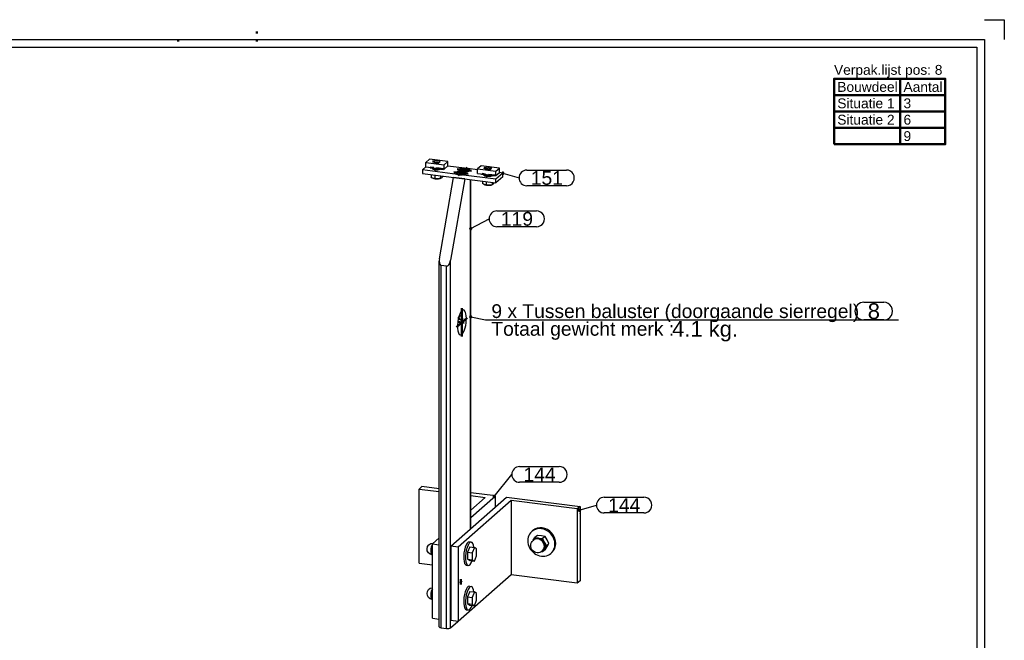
# Model space of a CAD drawing. Header units: millimetres. Extents: x -11 to 409, y -361 to -64.
# Tile 5 of 5: x 159 to 409, y -221 to -64. Entities that reach past the tile are written whole.
import ezdxf
from ezdxf.enums import TextEntityAlignment as Align

# ---------------------------------------------------------------- set-up
doc = ezdxf.new("R2010")
doc.units = ezdxf.units.MM
doc.linetypes.add('DOT', pattern=[2, 0.5, -1.5])
doc.linetypes.add('STRICHPUNKT2', pattern=[18.5, 10, -4, 0.5, -4])
doc.layers.get('0').update_dxf_attribs({"linetype": 'CONTINUOUS'})
for name, color, linetype in [('DIM49', 4, 'CONTINUOUS'), ('LE_GREEN', 3, 'CONTINUOUS'), ('LE_RED', 1, 'CONTINUOUS'), ('TXT_ALL', 7, 'CONTINUOUS'), ('TXT_DIM49', 2, 'CONTINUOUS'), ('TXT_YELLOW', 2, 'CONTINUOUS')]:
    doc.layers.add(name, color=color, linetype=linetype)
doc.layers.add('LE_ALL', color=7, linetype='CONTINUOUS', lineweight=50)
doc.styles.add('ARIAL', font='arial.ttf')

# ---------------------------------------------------------------- blocks, each defined once
blk = doc.blocks.new('VERPAK-P8_00006', base_point=(365.77519476, -95.25810466))
at = {"layer": 'LE_ALL', "color": 8}
for p, q in [((382.60333662, -78.591438), (382.60333662, -95.25810466)), ((365.77519476, -82.75810466), (394.05796175, -82.75810466)), ((365.77519476, -86.92477133), (394.05796175, -86.92477133)), ((365.77519476, -91.091438), (394.05796175, -91.091438))]:
    blk.add_line(p, q, dxfattribs=at)
blk.add_lwpolyline([(365.77519476, -95.25810466), (394.05796175, -95.25810466), (394.05796175, -78.591438), (365.77519476, -78.591438)], close=True, dxfattribs=at)
at = {"layer": 'TXT_YELLOW', "style": 'ARIAL'}
blk.add_text('Verpak.lijst pos: 8', height=2.5, dxfattribs=at).set_placement((365.77519476, -77.591438))
for s, p in [('Bouwdeel', (366.6085281, -80.67477133)), ('Aantal', (383.43666995, -80.67477133)), ('Situatie 1', (366.6085281, -84.841438)), ('3', (383.43666995, -84.841438)), ('Situatie 2', (366.6085281, -89.00810466)), ('6', (383.43666995, -89.00810466)), ('9', (383.43666995, -93.17477133))]:
    blk.add_text(s, height=2.5, dxfattribs=at).set_placement(p, align=Align.MIDDLE_LEFT)
blk = doc.blocks.new('DINA3_00002', base_point=(402.05796175, -353.591438))
for p, q in [((404.05796175, -68.591438), (404.05796175, -355.591438)), ((-3.94203825, -70.591438), (402.05796175, -70.591438)), ((402.05796175, -70.591438), (402.05796175, -353.591438))]:
    blk.add_line(p, q)
for points in [[(404.05796175, -63.591438), (409.05796175, -63.591438), (409.05796175, -68.591438)], [(-5.94203825, -355.591438), (-5.94203825, -68.591438), (404.05796175, -68.591438)]]:
    blk.add_lwpolyline(points)
at = {"layer": 'LE_ALL', "linetype": 'DOT'}
for p, q in [((219.05796175, -66.591438), (219.05796175, -70.591438)), ((199.05796175, -68.591438), (199.05796175, -70.591438))]:
    blk.add_line(p, q, dxfattribs=at)
blk.add_blockref('VERPAK-P8_00006', (365.77519476, -95.25810466))
blk = doc.blocks.new('_ZBL0009_00001')
blk.add_blockref('DINA3_00002', (402.05796175, -353.591438))
blk = doc.blocks.new('SHAPE_00390', base_point=(273.41680298, -116.68445013))
at = {"layer": 'DIM49', "color": 3}
for p, q in [((280.10201406, -112.19444264), (290.16532312, -112.19444264)), ((273.41680298, -116.68445013), (278.10201406, -114.19444264)), ((273.67551615, -116.64759295), (273.15828716, -116.64759295)), ((273.62063466, -116.84759295), (273.21251057, -116.84759295)), ((273.52657382, -116.44759295), (273.30487184, -116.44759295)), ((290.16532312, -116.19444264), (280.10201406, -116.19444264))]:
    blk.add_line(p, q, dxfattribs=at)
blk.add_lwpolyline([(273.22419913, -116.86398642), (273.27722936, -116.90771842), (273.3397713, -116.93623505), (273.40756282, -116.94759295), (273.47598405, -116.94101811), (273.54037218, -116.91695858), (273.59633928, -116.87705398), (273.64007128, -116.82402375), (273.66858791, -116.76148181), (273.67994581, -116.69369028), (273.67337096, -116.62526906), (273.64931144, -116.56088093), (273.60940684, -116.50491383), (273.55637661, -116.46118183), (273.49383467, -116.4326652), (273.42604314, -116.4213073), (273.35762192, -116.42788214), (273.29323378, -116.45194167), (273.23726669, -116.49184627), (273.19353469, -116.5448765), (273.16501806, -116.60741844), (273.15366016, -116.67520997), (273.160235, -116.74363119), (273.18429453, -116.80801933)], close=True, dxfattribs=at)
for centre, start_param, end_param in [((280.10201406, -114.19444264), 1.57079633, 4.71238898), ((290.16532312, -114.19444264), 4.71238898, 7.853981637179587)]:
    blk.add_ellipse(centre, major_axis=(2, 0), ratio=1, start_param=start_param, end_param=end_param, dxfattribs=at)
at = {"layer": 'TXT_ALL', "style": 'ARIAL'}
blk.add_text('119', height=3.5, dxfattribs=at).set_placement((281.10201406, -114.19444264), align=Align.MIDDLE_LEFT)
blk = doc.blocks.new('BALUSTER PROFIEL 80X15 R4_00033', base_point=(271.30371058, -139.80682757))
for p, q in [((265.48322315, -124.38388006), (269.08946774, -103.71864906)), ((271.89571078, -104.07220245), (268.28946619, -124.73743345)), ((271.89571078, -104.07220245), (269.08946774, -103.71864906)), ((273.38063502, -192.98944562), (273.38063502, -104.25928532)), ((273.43230354, -192.94387827), (273.43230354, -104.26579494)), ((265.43155463, -217.86768203), (265.43155463, -124.96300945)), ((268.28946619, -218.12695452), (268.28946619, -124.73743345)), ((267.258292, -126.26395498), (265.94871192, -126.0989634)), ((265.94871192, -218.11712586), (265.94871192, -126.0989634)), ((267.258292, -218.28211744), (267.258292, -126.26395498)), ((268.28946619, -218.12695452), (270.13746404, -216.49717361)), ((265.94871192, -218.11712586), (267.258292, -218.28211744))]:
    blk.add_line(p, q)
for centre, major_axis, ratio, start_param, end_param in [((266.23155463, -124.47816097), (-0.3033095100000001, -1.61759773), 0.45763694, 4.73988523, 5.10125235), ((266.23155463, -124.47816097), (-0.3033095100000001, -1.61759773), 0.45763694, 5.10125235, 6.310681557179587), ((267.54113472, -124.64315255), (-0.3033095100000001, -1.61759773), 0.45763694, 0.02749625, 1.59829258), ((271.18862038, -140.52249748), (-0.4, -3.174901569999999), 0.33333333, 3.14159265, 6.28318531), ((271.18862038, -140.52249748), (-0.4, -3.174901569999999), 0.33333333, 0, 3.14159265), ((266.23155463, -217.86768203), (0.8, 0), 0.33333333, 3.14159265, 4.35102186), ((267.54113472, -218.03267361), (0.8, 0), 0.33333333, 4.35102186, 5.92181818)]:
    blk.add_ellipse(centre, major_axis=major_axis, ratio=ratio, start_param=start_param, end_param=end_param)
at = {"layer": 'LE_RED'}
for points in [[(270.89680127, -139.93137327), (270.71567546, -139.8753601), (270.55361679, -139.75569768), (270.42818246, -139.5791949), (270.3619415, -139.36718281), (270.3556211, -139.27727847), (270.361367, -139.19397347)], [(270.39758449, -139.06315327), (270.49669965, -138.91916385), (270.50998878, -138.9068244)], [(270.50998878, -138.9068244), (270.66077581, -138.82062697), (270.84793057, -138.79580763), (271.04418761, -138.83647934)], [(271.30371058, -139.80682757), (271.14036931, -139.90408725), (270.95023453, -139.93538939), (270.89680127, -139.93137327)], [(271.45752376, -139.56465022), (271.37480192, -139.72989954), (271.30371058, -139.80682757)]]:
    blk.add_lwpolyline(points, dxfattribs=at)
blk.add_blockref('SHAPE_00390', (273.41680298, -116.68445013))
blk = doc.blocks.new('_00035', base_point=(271.74986898, -140.59320816))
at = {"layer": 'LE_ALL', "color": 1, "linetype": 'STRICHPUNKT2'}
for p, q in [((271.18862038, -140.52249748), (271.18862038, -136.93982313)), ((270.84615902, -139.41035012), (270.81080369, -139.44153058)), ((271.18862038, -140.52249748), (272.53212326, -139.33763931)), ((271.18862038, -140.52249748), (269.84511749, -141.70735566)), ((271.74986898, -140.59320816), (270.13031985, -140.38916415)), ((271.18862038, -140.52249748), (271.18862038, -144.10517184))]:
    blk.add_line(p, q, dxfattribs=at)
blk = doc.blocks.new('_00034')
blk.add_blockref('_00035', (271.74986898, -140.59320816))
blk = doc.blocks.new('DIN 13-M6_00037', base_point=(270.50998878, -138.9068244))
at = {"layer": 'LE_RED'}
for points in [[(270.89680127, -139.93137327), (270.71567546, -139.8753601), (270.55361679, -139.75569768), (270.42818246, -139.5791949), (270.3619415, -139.36718281), (270.3556211, -139.27727847), (270.361367, -139.19397347)], [(270.39758449, -139.06315327), (270.49669965, -138.91916385), (270.50998878, -138.9068244)], [(270.50998878, -138.9068244), (270.66077581, -138.82062697), (270.84793057, -138.79580763), (271.04418761, -138.83647934)], [(271.30371058, -139.80682757), (271.14036931, -139.90408725), (270.95023453, -139.93538939), (270.89680127, -139.93137327)], [(271.45752376, -139.56465022), (271.37480192, -139.72989954), (271.30371058, -139.80682757)]]:
    blk.add_lwpolyline(points, dxfattribs=at)
blk = doc.blocks.new('DIN 13-M6_00036')
blk.add_blockref('DIN 13-M6_00037', (270.50998878, -138.9068244))
blk = doc.blocks.new('BALUSTER PROFIEL 80X15 R4_00032')
for name, p in [('BALUSTER PROFIEL 80X15 R4_00033', (271.30371058, -139.80682757)), ('_00034', (0, 0)), ('DIN 13-M6_00036', (0, 0))]:
    blk.add_blockref(name, p)
blk = doc.blocks.new('SHAPE_00386', base_point=(279.4129238, -184.73055939))
at = {"layer": 'DIM49', "color": 3}
for p, q in [((285.85210585, -177.15463421), (295.91541492, -177.15463421)), ((279.4129238, -184.73055939), (283.85210585, -179.15463421)), ((295.91541492, -181.15463421), (285.85210585, -181.15463421)), ((279.67238882, -184.69218455), (279.15251591, -184.69218455)), ((279.62034628, -184.89218455), (279.20611411, -184.89218455)), ((279.52308539, -184.49218455), (279.30451791, -184.49218455))]:
    blk.add_line(p, q, dxfattribs=at)
blk.add_lwpolyline([(279.30782802, -184.97198103), (279.37389359, -184.99095557), (279.442619, -184.99218455), (279.50932074, -184.97558421), (279.56945318, -184.94228583), (279.6189184, -184.89455864), (279.65434544, -184.83565518), (279.67331998, -184.76958961), (279.67454896, -184.7008642), (279.65794862, -184.63416246), (279.62465024, -184.57403002), (279.57692305, -184.5245648), (279.51801959, -184.48913776), (279.45195402, -184.47016322), (279.38322861, -184.46893424), (279.31652687, -184.48553458), (279.25639443, -184.51883296), (279.20692921, -184.56656015), (279.17150217, -184.62546361), (279.15252763, -184.69152918), (279.15129865, -184.76025459), (279.16789899, -184.82695633), (279.20119737, -184.88708877), (279.24892456, -184.93655399)], close=True, dxfattribs=at)
for centre, start_param, end_param in [((285.85210585, -179.15463421), 1.57079633, 4.71238898), ((295.91541492, -179.15463421), 4.71238898, 7.853981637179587)]:
    blk.add_ellipse(centre, major_axis=(2, 0), ratio=1, start_param=start_param, end_param=end_param, dxfattribs=at)
at = {"layer": 'TXT_ALL', "style": 'ARIAL'}
blk.add_text('144', height=3.5, dxfattribs=at).set_placement((286.85210585, -179.15463421), align=Align.MIDDLE_LEFT)
blk = doc.blocks.new('Hoeklijn 200x100x10_00039', base_point=(273.43230354, -190.11545314))
for p, q in [((260.9877824, -182.23430835), (260.28067562, -182.85791791)), ((265.43155463, -182.79417102), (260.9877824, -182.23430835)), ((260.28067562, -182.85791791), (265.43155463, -183.50686767)), ((260.28067562, -201.71409874), (260.28067562, -182.85791791)), ((279.69606934, -184.59133095), (273.43230354, -183.80217064)), ((273.43230354, -184.51486728), (277.11813386, -184.97923825)), ((273.43230354, -190.11545314), (279.69606934, -184.59133095)), ((277.11813386, -184.97923825), (273.43230354, -188.22983506)), ((279.69606934, -187.41975608), (279.69606934, -184.59133095)), ((265.43155463, -195.28583236), (263.68310502, -196.82781998)), ((263.68310502, -196.82781998), (265.43155463, -197.04810392)), ((263.68310502, -215.68400081), (263.68310502, -196.82781998)), ((260.28067562, -201.71409874), (263.68310502, -202.14276455)), ((263.68310502, -215.68400081), (265.43155463, -215.90428476))]:
    blk.add_line(p, q)
blk.add_blockref('SHAPE_00386', (279.4129238, -184.73055939))
blk = doc.blocks.new('Hoeklijn 200x100x10_00038')
blk.add_blockref('Hoeklijn 200x100x10_00039', (273.43230354, -190.11545314))
blk = doc.blocks.new('SHAPE_00392', base_point=(300.9984653, -188.22286393))
at = {"layer": 'DIM49', "color": 3}
for p, q in [((307.37542866, -184.9498572), (317.43873772, -184.9498572)), ((300.9984653, -188.22286393), (305.37542866, -186.9498572)), ((301.25693298, -188.18610958), (300.73988214, -188.18610958)), ((300.79475174, -188.38610958), (301.20246854, -188.38610958)), ((301.10989132, -187.98610958), (300.88834241, -187.98610958)), ((317.43873772, -188.9498572), (307.37542866, -188.9498572))]:
    blk.add_line(p, q, dxfattribs=at)
blk.add_lwpolyline([(300.77328331, -188.35932857), (300.81627585, -188.41296004), (300.8716843, -188.45363678), (300.93573266, -188.47858672), (301.00405615, -188.48610958), (301.07199863, -188.47569268), (301.13492994, -188.44804593), (301.18856141, -188.40505339), (301.22923814, -188.34964494), (301.25418809, -188.28559658), (301.26171095, -188.21727309), (301.25129405, -188.1493306), (301.22364729, -188.08639929), (301.18065476, -188.03276783), (301.12524631, -187.99209109), (301.06119794, -187.96714115), (300.99287445, -187.95961829), (300.92493197, -187.97003518), (300.86200066, -187.99768194), (300.80836919, -188.04067448), (300.76769246, -188.09608293), (300.74274252, -188.16013129), (300.73521966, -188.22845478), (300.74563655, -188.29639727)], close=True, dxfattribs=at)
for centre, start_param, end_param in [((307.37542866, -186.9498572), 1.57079633, 4.71238898), ((317.43873772, -186.9498572), 4.71238898, 7.853981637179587)]:
    blk.add_ellipse(centre, major_axis=(2, 0), ratio=1, start_param=start_param, end_param=end_param, dxfattribs=at)
at = {"layer": 'TXT_ALL', "style": 'ARIAL'}
blk.add_text('144', height=3.5, dxfattribs=at).set_placement((308.37542866, -186.9498572), align=Align.MIDDLE_LEFT)
blk = doc.blocks.new('Hoeklijn 200x100x10_00041', base_point=(270.87561031, -206.95333681))
for p, q in [((268.36017478, -197.41707538), (282.5023104, -184.94488409)), ((282.5023104, -184.94488409), (301.21059734, -187.30190669)), ((283.66603231, -185.80419591), (270.23100347, -197.65277764)), ((283.66603231, -185.80419591), (283.66603231, -204.66037675)), ((300.50349056, -187.92551626), (283.66603231, -185.80419591)), ((301.21059734, -187.30190669), (300.50349056, -187.92551626)), ((300.50349056, -187.92551626), (300.50349056, -206.78169709)), ((270.23100347, -197.65277764), (270.23100347, -216.50895847)), ((283.66603231, -204.66037675), (270.23100347, -216.50895847)), ((300.50349056, -206.78169709), (283.66603231, -204.66037675)), ((270.23100347, -216.50895847), (268.36017478, -216.27325621))]:
    blk.add_line(p, q)
for points in [[(301.21059734, -187.30190669), (301.21059734, -206.15808752), (300.50349056, -206.78169709)], [(270.23100347, -197.65277764), (268.36017478, -197.41707538), (268.36017478, -216.27325621)]]:
    blk.add_lwpolyline(points)
for start_param, end_param in [(3.14159265, 6.28318531), (6.28318531, 9.424777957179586)]:
    blk.add_ellipse((270.93811031, -206.45725844), major_axis=(-0.0625, -0.49607837), ratio=0.33333333, start_param=start_param, end_param=end_param)
blk.add_blockref('SHAPE_00392', (300.9984653, -188.22286393))
blk = doc.blocks.new('_00043', base_point=(270.77275085, -206.43642511))
at = {"layer": 'LE_ALL', "color": 1, "linetype": 'STRICHPUNKT2'}
for p, q in [((270.93811031, -206.45725844), (270.67294527, -206.69111203)), ((270.77275085, -206.43642511), (271.1719639, -206.48672122)), ((270.93811031, -206.45725844), (270.93811031, -205.75015166)), ((270.93811031, -206.45725844), (271.20327535, -206.22340485)), ((270.93811031, -206.45725844), (270.93811031, -207.16436522))]:
    blk.add_line(p, q, dxfattribs=at)
blk = doc.blocks.new('_00042')
blk.add_blockref('_00043', (270.77275085, -206.43642511))
blk = doc.blocks.new('Hoeklijn 200x100x10_00040')
for name, p in [('Hoeklijn 200x100x10_00041', (270.87561031, -206.95333681)), ('_00042', (0, 0))]:
    blk.add_blockref(name, p)
blk = doc.blocks.new('SHAPE_00388', base_point=(281.60849144, -102.59390203))
at = {"layer": 'DIM49', "color": 3}
for p, q in [((281.86710558, -102.55712446), (281.35001454, -102.55712446)), ((281.71851416, -102.35712446), (281.49693081, -102.35712446)), ((281.60849144, -102.59390203), (285.70000488, -103.80081199)), ((287.70000488, -101.80081199), (297.76331394, -101.80081199)), ((281.40441775, -102.75712446), (281.81222641, -102.75712446)), ((297.76331394, -105.80081199), (287.70000488, -105.80081199))]:
    blk.add_line(p, q, dxfattribs=at)
blk.add_lwpolyline([(281.34526901, -102.58730837), (281.35253153, -102.65566002), (281.3772373, -102.71980297), (281.41770265, -102.77536598), (281.47116995, -102.81856251), (281.53399548, -102.84644881), (281.60189779, -102.85712446), (281.67024944, -102.84986194), (281.73439239, -102.82515617), (281.78995539, -102.78469082), (281.83315193, -102.73122352), (281.86103823, -102.66839799), (281.87171388, -102.60049568), (281.86445136, -102.53214403), (281.83974559, -102.46800108), (281.79928023, -102.41243808), (281.74581293, -102.36924154), (281.6829874, -102.34135524), (281.6150851, -102.33067959), (281.54673345, -102.33794211), (281.4825905, -102.36264788), (281.42702749, -102.40311324), (281.38383095, -102.45658053), (281.35594466, -102.51940606)], close=True, dxfattribs=at)
for centre, start_param, end_param in [((287.70000488, -103.80081199), 1.57079633, 4.71238898), ((297.76331394, -103.80081199), 4.71238898, 7.853981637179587)]:
    blk.add_ellipse(centre, major_axis=(2, 0), ratio=1, start_param=start_param, end_param=end_param, dxfattribs=at)
at = {"layer": 'TXT_ALL', "style": 'ARIAL'}
blk.add_text('151', height=3.5, dxfattribs=at).set_placement((288.70000488, -103.80081199), align=Align.MIDDLE_LEFT)
blk = doc.blocks.new('153.1.100 100 x 5 50 x 47 PM6_00045', base_point=(263.62857231, -101.34814684))
for p, q in [((262.03041703, -100.98746072), (261.13844579, -101.77410541)), ((271.85595851, -101.34264348), (267.58328448, -100.80433715)), ((270.7581787, -102.09520703), (270.84987886, -102.14872751)), ((272.02029998, -101.40569157), (271.85595851, -101.34264348)), ((271.87215777, -102.2904321), (271.99476676, -102.25100249)), ((272.66475391, -101.44454212), (272.47366113, -101.46775042)), ((275.12621789, -101.75465743), (272.66475391, -101.44454212)), ((281.61449968, -102.5721041), (279.84673272, -104.13112801)), ((281.61449968, -102.5721041), (280.67908533, -102.45425297)), ((281.61449968, -103.51491314), (281.61449968, -102.5721041)), ((279.84673272, -104.13112801), (270.89698696, -103.00356603)), ((281.61449968, -103.51491314), (279.84673272, -105.07393706)), ((279.84673272, -105.07393706), (279.84673272, -104.13112801))]:
    blk.add_line(p, q)
for points in [[(270.08819156, -102.90166739), (261.13844579, -101.77410541), (261.13844579, -102.71691445), (279.84673272, -105.07393706)], [(270.08819156, -102.90166739), (270.29305856, -102.97708526), (270.49258926, -103.01861334), (270.69211996, -103.02736227), (270.89698696, -103.00356603)]]:
    blk.add_lwpolyline(points)
for centre, major_axis, ratio, start_param, end_param in [((264.82857231, -101.34814684), (1.2, 0), 0.33333333, 2.76116133, 3.14159265), ((264.82857231, -101.34814684), (1.2, 0), 0.33333333, 3.14159265, 5.94088238), ((270.95220866, -102.54727049), (1.37, 0), 0.33333333, 1.71290183, 3.50295978), ((271.8007368, -101.79893902), (1.37, 0), 0.33333333, 1.53047759, 3.50295978), ((271.8007368, -101.79893902), (1.37, 0), 0.33333333, 3.50295978, 3.84754922), ((271.8007368, -101.79893902), (1.37, 0), 0.33333334, 4.85449449, 5.92181819), ((270.95220866, -102.54727049), (1.37, 0), 0.33333333, 5.92181818, 6.989141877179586), ((271.8007368, -101.79893902), (1.37, 0), 0.33333333, 5.92181818, 7.171566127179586), ((270.95220866, -102.54727049), (1.37, 0), 0.33333333, 3.50295978, 4.02997347), ((270.95220866, -102.54727049), (1.37, 0), 0.33333333, 4.67207024, 5.92181818), ((277.92437316, -102.99806267), (1.2, 0), 0.33333333, 2.76116133, 3.14159265), ((277.92437316, -102.99806267), (1.2, 0), 0.33333333, 3.14159265, 5.94088238)]:
    blk.add_ellipse(centre, major_axis=major_axis, ratio=ratio, start_param=start_param, end_param=end_param)
blk.add_blockref('SHAPE_00388', (281.60849144, -102.59390203))
blk = doc.blocks.new('_00047', base_point=(277.12437315, -102.89727214))
at = {"layer": 'LE_ALL', "color": 1, "linetype": 'STRICHPUNKT2'}
for p, q in [((264.0285723, -101.24735632), (263.14482648, -101.13601481)), ((264.82857231, -101.34814684), (264.1921762, -101.90939545)), ((264.82857231, -101.34814684), (266.51231813, -101.56027888)), ((270.95220866, -102.54727049), (269.1094424, -102.31510377)), ((271.8007368, -101.79893902), (269.95797054, -101.56677229)), ((270.95220866, -102.54727049), (270.25570849, -103.16152592)), ((270.95220866, -102.54727049), (271.64870884, -101.93301507)), ((270.95220866, -101.98158507), (270.95220866, -102.68980982)), ((270.95220866, -102.54727049), (272.79497493, -102.77943722)), ((271.8007368, -101.79893902), (271.10423662, -102.41319444)), ((271.8007368, -101.79893902), (272.49723698, -101.1846836)), ((271.8007368, -101.23325359), (271.8007368, -101.94147835)), ((271.8007368, -101.79893902), (273.64350307, -102.03110574)), ((277.12437315, -102.89727214), (276.24062734, -102.78593063)), ((277.92437316, -102.99806267), (277.28797706, -103.55931128)), ((277.92437316, -102.99806267), (279.60811898, -103.2101947))]:
    blk.add_line(p, q, dxfattribs=at)
blk = doc.blocks.new('_00046')
blk.add_blockref('_00047', (277.12437315, -102.89727214))
blk = doc.blocks.new('153.1.100 100 x 5 50 x 47 PM6_00044')
for name, p in [('153.1.100 100 x 5 50 x 47 PM6_00045', (263.62857231, -101.34814684)), ('_00046', (0, 0))]:
    blk.add_blockref(name, p)
blk = doc.blocks.new('Carrosseriering (ISO 7093)-M10_00051', base_point=(273.54858444, -196.32383562))
for p, q in [((273.08087726, -196.26491005), (273.54858444, -196.32383562)), ((272.33087726, -202.2178505), (272.79858444, -202.27677607))]:
    blk.add_line(p, q)
at = {"layer": 'LE_GREEN'}
for centre, start_param, end_param in [((272.70587726, -199.24138028), 3.14159265, 6.28318531), ((273.17358444, -199.30030584), 3.14159265, 6.28318531), ((273.17358444, -199.30030584), 2.18470381, 3.14159265), ((273.17358444, -199.30030584), 6.28318531, 7.240074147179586)]:
    blk.add_ellipse(centre, major_axis=(-0.3749999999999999, -2.97647022), ratio=0.33333333, start_param=start_param, end_param=end_param, dxfattribs=at)
blk = doc.blocks.new('Carrosseriering (ISO 7093)-M10_00050')
blk.add_blockref('Carrosseriering (ISO 7093)-M10_00051', (273.54858444, -196.32383562))
blk = doc.blocks.new('Hoge dopmoer (DIN 1587)-M10_00053', base_point=(263.63194097, -199.61002965))
blk.add_lwpolyline([(263.68310502, -199.61647572), (263.63194097, -199.61002965, -0.939220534), (263.81944097, -196.62179454, -0.015667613), (263.91337745, -196.62473879)], format="xyb")
blk.add_ellipse((263.81944097, -198.12179454), major_axis=(-0.1875, -1.48823511), ratio=0.33333333, start_param=3.76295665, end_param=6.283185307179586)
blk = doc.blocks.new('Hoge dopmoer (DIN 1587)-M10_00052')
blk.add_blockref('Hoge dopmoer (DIN 1587)-M10_00053', (263.63194097, -199.61002965))
blk = doc.blocks.new('Zeskant tapbout-M10x50 (DIN 933)_00055', base_point=(272.60789901, -198.92826381))
for p, q in [((273.17358444, -197.55844647), (274.3709148, -197.70929592)), ((274.3709148, -197.70929592), (273.80522937, -199.07911326)), ((272.60789901, -198.92826381), (273.80522937, -199.07911326)), ((272.60789901, -200.67012318), (273.17358444, -201.04216522)), ((273.17358444, -201.04216522), (274.3709148, -201.19301466))]:
    blk.add_line(p, q)
for points in [[(273.17358444, -197.55844647), (272.60789901, -198.92826381), (272.60789901, -200.67012318), (273.80522937, -200.82097263)], [(274.3709148, -201.19301466), (274.93660022, -199.82319733), (274.93660022, -198.08133795), (274.3709148, -197.70929592)], [(273.80522937, -199.07911326), (273.80522937, -200.82097263), (274.3709148, -201.19301466)]]:
    blk.add_lwpolyline(points)
blk = doc.blocks.new('Zeskant tapbout-M10x50 (DIN 933)_00054')
blk.add_blockref('Zeskant tapbout-M10x50 (DIN 933)_00055', (272.60789901, -198.92826381))
blk = doc.blocks.new('Montage hoeklijn aan baluster_00049')
for name in ['Hoge dopmoer (DIN 1587)-M10_00052', 'Carrosseriering (ISO 7093)-M10_00050', 'Zeskant tapbout-M10x50 (DIN 933)_00054']:
    blk.add_blockref(name, (0, 0))
blk = doc.blocks.new('Carrosseriering (ISO 7093)-M10_00058', base_point=(273.54858444, -207.63754412))
for p, q in [((273.08087726, -207.57861855), (273.54858444, -207.63754412)), ((272.33087726, -213.531559), (272.79858444, -213.59048457))]:
    blk.add_line(p, q)
at = {"layer": 'LE_GREEN'}
for centre, start_param, end_param in [((272.70587726, -210.55508878), 3.14159265, 6.28318531), ((273.17358444, -210.61401434), 3.14159265, 6.28318531), ((273.17358444, -210.61401434), 2.18470381, 3.14159265), ((273.17358444, -210.61401434), 6.28318531, 7.240074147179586)]:
    blk.add_ellipse(centre, major_axis=(-0.3749999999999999, -2.97647022), ratio=0.33333333, start_param=start_param, end_param=end_param, dxfattribs=at)
blk = doc.blocks.new('Carrosseriering (ISO 7093)-M10_00057')
blk.add_blockref('Carrosseriering (ISO 7093)-M10_00058', (273.54858444, -207.63754412))
blk = doc.blocks.new('Hoge dopmoer (DIN 1587)-M10_00060', base_point=(263.63194097, -210.92373815))
blk.add_lwpolyline([(263.68310502, -210.93018422), (263.63194097, -210.92373815, -0.89728332), (263.68310502, -207.94171172)], format="xyb")
blk.add_ellipse((263.81944097, -209.43550304), major_axis=(-0.1875, -1.48823511), ratio=0.33333333, start_param=3.76295665, end_param=6.283185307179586)
blk = doc.blocks.new('Hoge dopmoer (DIN 1587)-M10_00059')
blk.add_blockref('Hoge dopmoer (DIN 1587)-M10_00060', (263.63194097, -210.92373815))
blk = doc.blocks.new('Zeskant tapbout-M10x50 (DIN 933)_00062', base_point=(272.60789901, -210.24197231))
for p, q in [((273.17358444, -208.87215497), (274.3709148, -209.02300442)), ((274.3709148, -209.02300442), (273.80522937, -210.39282176)), ((272.60789901, -210.24197231), (273.80522937, -210.39282176)), ((272.60789901, -211.98383168), (273.17358444, -212.35587372)), ((273.17358444, -212.35587372), (274.3709148, -212.50672316))]:
    blk.add_line(p, q)
for points in [[(273.17358444, -208.87215497), (272.60789901, -210.24197231), (272.60789901, -211.98383168), (273.80522937, -212.13468113)], [(274.3709148, -212.50672316), (274.93660022, -211.13690582), (274.93660022, -209.39504645), (274.3709148, -209.02300442)], [(273.80522937, -210.39282176), (273.80522937, -212.13468113), (274.3709148, -212.50672316)]]:
    blk.add_lwpolyline(points)
blk = doc.blocks.new('Zeskant tapbout-M10x50 (DIN 933)_00061')
blk.add_blockref('Zeskant tapbout-M10x50 (DIN 933)_00062', (272.60789901, -210.24197231))
blk = doc.blocks.new('Montage hoeklijn aan baluster_00056')
for name in ['Carrosseriering (ISO 7093)-M10_00057', 'Hoge dopmoer (DIN 1587)-M10_00059', 'Zeskant tapbout-M10x50 (DIN 933)_00061']:
    blk.add_blockref(name, (0, 0))
blk = doc.blocks.new('Carrosseriering M12 (ISO 7093 _ DIN 9021)_00065', base_point=(294.06437423, -199.00902094))
for p, q in [((288.93638906, -193.66481209), (289.1697343, -193.45902094)), ((293.83102899, -199.21481209), (294.06437423, -199.00902094))]:
    blk.add_line(p, q)
for centre, start_param, end_param in [((291.38370902, -196.43981209), 0, 3.14159265), ((291.61705426, -196.23402094), 6.28318531, 9.424777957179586), ((291.38370902, -196.43981209), 3.14159265, 6.283185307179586)]:
    blk.add_ellipse(centre, major_axis=(2.44731996, -2.775), ratio=0.8819171, start_param=start_param, end_param=end_param)
blk = doc.blocks.new('Carrosseriering M12 (ISO 7093 _ DIN 9021)_00064')
blk.add_blockref('Carrosseriering M12 (ISO 7093 _ DIN 9021)_00065', (294.06437423, -199.00902094))
blk = doc.blocks.new('Hoge dopmoer (DIN 1587)-M12_00067', base_point=(291.6550583, -198.60050453))
for p, q in [((290.3852181, -194.64354614), (289.73087096, -195.22062608)), ((291.38370902, -194.74275582), (290.3852181, -194.64354614)), ((292.32944031, -194.88849512), (291.38370902, -194.74275582)), ((289.48601415, -195.71342166), (289.27388212, -195.90050453)), ((289.33074168, -195.8503591), (289.73087096, -195.22062608)), ((289.73087096, -195.22062608), (290.67660224, -195.36636538)), ((290.67660224, -195.36636538), (291.67509317, -195.46557506)), ((292.64720427, -197.28510582), (292.1347689, -198.09566152)), ((292.32944031, -198.28260767), (292.84187568, -197.47205196)), ((293.30155142, -196.70802588), (292.64720427, -197.28510582)), ((292.84187568, -197.47205196), (293.30155142, -196.70802588)), ((291.67509317, -198.85968761), (291.32686731, -198.83046378)), ((292.1347689, -198.09566152), (291.67509317, -198.85968761)), ((292.32944031, -198.28260767), (291.67509317, -198.85968761))]:
    blk.add_line(p, q)
blk.add_lwpolyline([(293.30155142, -196.70802588), (292.84187568, -195.77499569), (292.32944031, -194.88849512), (291.67509317, -195.46557506), (292.1347689, -196.39860525), (292.64720427, -197.28510582)])
blk.add_lwpolyline([(291.86719033, -198.41342166), (291.6550583, -198.60050453, -1), (289.27388212, -195.90050453)], format="xyb")
for centre, start_param, end_param in [((290.46447021, -197.25050453), 6.28318531, 9.424777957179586), ((290.67660224, -197.06342166), 2.35619449, 3.14159265), ((290.67660224, -197.06342166), 1.30899694, 2.35619449), ((290.67660224, -197.06342166), 0.26179939, 1.30899694), ((290.67660224, -197.06342166), 6.28318531, 6.544984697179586)]:
    blk.add_ellipse(centre, major_axis=(1.19058809, -1.35), ratio=0.8819171, start_param=start_param, end_param=end_param)
blk = doc.blocks.new('Hoge dopmoer (DIN 1587)-M12_00066')
blk.add_blockref('Hoge dopmoer (DIN 1587)-M12_00067', (291.6550583, -198.60050453))
blk = doc.blocks.new('Draadstang-M12x140_00069', base_point=(301.21059734, -189.07007326))
blk.add_ellipse((300.36396515, -188.51997062), major_axis=(0.67466658, -0.765), ratio=0.8819171, start_param=0.30614828, end_param=1.26464805)
blk = doc.blocks.new('Draadstang-M12x140_00068')
blk.add_blockref('Draadstang-M12x140_00069', (301.21059734, -189.07007326))
blk = doc.blocks.new('Montage baluster_00063')
for name in ['Draadstang-M12x140_00068', 'Carrosseriering M12 (ISO 7093 _ DIN 9021)_00064', 'Hoge dopmoer (DIN 1587)-M12_00066']:
    blk.add_blockref(name, (0, 0))
blk = doc.blocks.new('Stelschroef (DIN 913 - ISO 4026)-M6x20_00072', base_point=(271.11073415, -139.71035012))
blk.add_ellipse((270.84615902, -139.41035012), major_axis=(0.26457513, -0.3), ratio=0.8819171, start_param=0, end_param=6.28318531)
at = {"layer": 'LE_RED'}
for start_param, end_param in [(3.14159265, 6.283185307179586), (2.35619449, 3.14159265), (2.09317229, 2.35619449), (6.28318531, 6.805561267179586)]:
    blk.add_ellipse((270.88151436, -139.37916964), major_axis=(0.33071891, -0.375), ratio=0.8819171, start_param=start_param, end_param=end_param, dxfattribs=at)
blk = doc.blocks.new('GEWINDE_00074', base_point=(270.41380718, -139.32024407))
at = {"layer": 'LE_RED'}
for p, q in [((270.57920811, -138.97911201), (270.55079544, -139.00416964)), ((271.24064256, -139.729115), (271.21223327, -139.75416964))]:
    blk.add_line(p, q, dxfattribs=at)
for start_param, end_param in [(3.14159265, 3.92699082), (3.92699082, 6.283185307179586), (2.09317229, 3.14159265), (6.28318531, 6.805561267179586)]:
    blk.add_ellipse((270.88151436, -139.37916964), major_axis=(0.33071891, -0.375), ratio=0.8819171, start_param=start_param, end_param=end_param, dxfattribs=at)
blk = doc.blocks.new('GEWINDE_00073')
blk.add_blockref('GEWINDE_00074', (270.41380718, -139.32024407))
blk = doc.blocks.new('Stelschroef (DIN 913 - ISO 4026)-M6x20_00071')
for name, p in [('Stelschroef (DIN 913 - ISO 4026)-M6x20_00072', (271.11073415, -139.71035012)), ('GEWINDE_00073', (0, 0))]:
    blk.add_blockref(name, p)
blk = doc.blocks.new('Montage sierregel_00070')
blk.add_blockref('Stelschroef (DIN 913 - ISO 4026)-M6x20_00071', (0, 0))
blk = doc.blocks.new('Verzonken kopbout (DIN 7991_ISO 10642)-M6x20_00077', base_point=(272.15818285, -101.70143366))
for p, q in [((270.6007368, -101.93470352), (270.6007368, -101.79893902)), ((271.72613347, -101.93207921), (271.72613347, -101.64700055)), ((272.15818285, -101.87372268), (272.15818285, -101.70143366)), ((273.0007368, -101.93470352), (273.0007368, -101.79893902))]:
    blk.add_line(p, q)
blk.add_lwpolyline([(272.15818285, -101.70143366), (271.72613347, -101.64700055), (271.36868742, -101.74450591), (271.44329076, -101.89644438), (271.87534014, -101.95087748), (272.23278618, -101.85337212)], close=True)
for centre, start_param, end_param in [((271.8007368, -101.79893902), 0, 3.14159265), ((271.8007368, -101.79893902), 3.14159265, 6.283185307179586), ((271.8007368, -101.93470352), 3.14159265, 3.4225222), ((271.8007368, -101.93470352), 6.00225576, 6.283185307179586)]:
    blk.add_ellipse(centre, major_axis=(1.2, 0), ratio=0.33333333, start_param=start_param, end_param=end_param)
blk = doc.blocks.new('Verzonken kopbout (DIN 7991_ISO 10642)-M6x20_00076')
blk.add_blockref('Verzonken kopbout (DIN 7991_ISO 10642)-M6x20_00077', (272.15818285, -101.70143366))
blk = doc.blocks.new('Verzonken kopbout (DIN 7991_ISO 10642)-M6x20_00079', base_point=(271.30965471, -102.44976513))
for p, q in [((269.75220866, -102.683035), (269.75220866, -102.54727049)), ((270.87760533, -102.68041069), (270.87760533, -102.39533203)), ((271.30965471, -102.62205415), (271.30965471, -102.44976513)), ((272.15220866, -102.683035), (272.15220866, -102.54727049))]:
    blk.add_line(p, q)
blk.add_lwpolyline([(271.30965471, -102.44976513), (270.87760533, -102.39533203), (270.52015929, -102.49283739), (270.59476262, -102.64477585), (271.026812, -102.69920896), (271.38425804, -102.6017036)], close=True)
for centre, start_param, end_param in [((270.95220866, -102.54727049), 0, 3.14159265), ((270.95220866, -102.54727049), 3.14159265, 6.283185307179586), ((270.95220866, -102.683035), 3.14159265, 3.4225222), ((270.95220866, -102.683035), 6.00225576, 6.283185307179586)]:
    blk.add_ellipse(centre, major_axis=(1.2, 0), ratio=0.33333333, start_param=start_param, end_param=end_param)
blk = doc.blocks.new('Verzonken kopbout (DIN 7991_ISO 10642)-M6x20_00078')
blk.add_blockref('Verzonken kopbout (DIN 7991_ISO 10642)-M6x20_00079', (271.30965471, -102.44976513))
blk = doc.blocks.new('Montage strip op baluster_00075')
for name in ['Verzonken kopbout (DIN 7991_ISO 10642)-M6x20_00078', 'Verzonken kopbout (DIN 7991_ISO 10642)-M6x20_00076']:
    blk.add_blockref(name, (0, 0))
blk = doc.blocks.new('1011-2 Moerblok M8 SMALL_00082', base_point=(264.02857231, -99.74537147))
for p, q in [((262.94965585, -99.04539743), (262.03041703, -99.85608987)), ((262.03041703, -100.98746072), (262.03041703, -99.85608987)), ((262.03041703, -99.85608987), (266.70748877, -100.44534552)), ((267.62672758, -99.63465308), (262.94965585, -99.04539743)), ((266.70748877, -100.44534552), (267.62672758, -99.63465308)), ((267.62672758, -100.76602393), (267.62672758, -99.63465308)), ((262.03041703, -100.98746072), (266.70748877, -101.57671637)), ((266.70748877, -101.57671637), (266.70748877, -100.44534552)), ((266.70748877, -101.57671637), (267.62672758, -100.76602393))]:
    blk.add_line(p, q)
at = {"layer": 'LE_RED'}
blk.add_ellipse((264.82857231, -99.74537147), major_axis=(0.8, 0), ratio=0.33333333, start_param=3.14159265, end_param=5.65879598, dxfattribs=at)
blk = doc.blocks.new('DIN 13-M8_00084', base_point=(264.02857231, -99.74537147))
at = {"layer": 'LE_RED'}
blk.add_ellipse((264.82857231, -99.74537147), major_axis=(0.8, 0), ratio=0.33333333, start_param=3.14159265, end_param=5.65879598, dxfattribs=at)
blk = doc.blocks.new('DIN 13-M8_00083')
blk.add_blockref('DIN 13-M8_00084', (264.02857231, -99.74537147))
blk = doc.blocks.new('_00086', base_point=(264.82857231, -99.36824786))
at = {"layer": 'LE_ALL', "color": 1, "linetype": 'STRICHPUNKT2'}
for p, q in [((264.03899668, -99.64589429), (263.70607509, -99.60395012)), ((264.82857231, -99.36824786), (264.82857231, -99.57566585)), ((265.22878735, -99.39241498), (265.25283638, -99.37120574))]:
    blk.add_line(p, q, dxfattribs=at)
blk = doc.blocks.new('_00085')
blk.add_blockref('_00086', (264.82857231, -99.36824786))
blk = doc.blocks.new('1011-2 Moerblok M8 SMALL_00081')
for name, p in [('1011-2 Moerblok M8 SMALL_00082', (264.02857231, -99.74537147)), ('_00085', (0, 0)), ('DIN 13-M8_00083', (0, 0))]:
    blk.add_blockref(name, p)
blk = doc.blocks.new('Zeskant tapbout-M8x16 (DIN 933)_00088', base_point=(266.30997236, -103.36846556))
for p, q in [((263.34717227, -102.99518783), (263.34717228, -103.56338186)), ((264.29784953, -103.11496191), (264.29784954, -103.95061506)), ((265.77924957, -103.30160077), (265.77924958, -103.86979477)), ((265.90359606, -103.83704616), (265.85631257, -103.85739374))]:
    blk.add_line(p, q)
for points in [[(263.82251091, -103.86646926), (263.80046364, -103.85723521), (263.58207091, -103.73897369), (263.34717228, -103.56338186)], [(264.29784954, -103.95061506), (264.05148938, -103.93287957), (263.82251091, -103.86646926)], [(265.03854956, -104.01967571), (264.68174212, -104.01228395), (264.29784954, -103.95061506)], [(266.30997236, -103.36846556), (266.30997236, -103.40174128), (266.17243994, -103.60564627), (266.04461097, -103.74523882), (265.90359606, -103.83704616), (265.77924958, -103.86979477), (265.395357, -103.97335148), (265.03854956, -104.01967571)]]:
    blk.add_lwpolyline(points)
for centre, major_axis, start_param, end_param in [((264.82857228, -99.57566584), (0.68, 1e-08), 3e-08, 3.14159268), ((264.82857228, -99.57566584), (0.68, 1e-08), 3.14159268, 6.283185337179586), ((264.82857232, -103.59203237), (1.3, 1e-08), 3.80065068, 3.82742308), ((264.82857232, -103.59203237), (1.3, 1e-08), 3.82742308, 4.87462063), ((264.82857232, -103.59203237), (1.3, 1e-08), 4.87462063, 5.62412728)]:
    blk.add_ellipse(centre, major_axis=major_axis, ratio=0.33333333, start_param=start_param, end_param=end_param)
blk = doc.blocks.new('GEWINDE_00090', base_point=(265.62857228, -99.68880292))
for p, q in [((264.02857228, -99.74537147), (264.02857228, -99.68880294)), ((264.0802408, -99.59452203), (264.19249052, -99.49552708)), ((265.57690376, -99.59452202), (265.46465404, -99.49552707)), ((265.62857228, -99.74537147), (265.62857228, -99.68880292)), ((264.0285723, -101.64628924), (264.0285723, -101.23920462)), ((265.6285723, -101.64628924), (265.6285723, -101.44078567))]:
    blk.add_line(p, q)
for start_param, end_param in [(2.78022556, 3.14159268), (3.14159268, 6.283185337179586), (3e-08, 0.36136715)]:
    blk.add_ellipse((264.82857228, -99.68880293), major_axis=(0.8, 1e-08), ratio=0.33333333, start_param=start_param, end_param=end_param)
at = {"layer": 'LE_RED'}
for p, q in [((264.14857228, -99.74537147), (264.14857228, -99.57566585)), ((265.50857228, -99.74537147), (265.50857228, -99.57566584)), ((264.1485723, -101.6777257), (264.1485723, -101.25432319)), ((265.5085723, -101.6777257), (265.5085723, -101.42566709))]:
    blk.add_line(p, q, dxfattribs=at)
for start_param, end_param in [(2.78022556, 3.14159268), (3.14159268, 4.35102186), (0.946407, 2.78022556), (4.35102186, 5.65879598)]:
    blk.add_ellipse((264.82857228, -99.57566584), major_axis=(0.68, 1e-08), ratio=0.33333333, start_param=start_param, end_param=end_param, dxfattribs=at)
blk = doc.blocks.new('GEWINDE_00089')
blk.add_blockref('GEWINDE_00090', (265.62857228, -99.68880292))
blk = doc.blocks.new('Zeskant tapbout-M8x16 (DIN 933)_00087')
for name, p in [('Zeskant tapbout-M8x16 (DIN 933)_00088', (266.30997236, -103.36846556)), ('GEWINDE_00089', (0, 0))]:
    blk.add_blockref(name, p)
blk = doc.blocks.new('Montage handregel_00080')
for name in ['1011-2 Moerblok M8 SMALL_00081', 'Zeskant tapbout-M8x16 (DIN 933)_00087']:
    blk.add_blockref(name, (0, 0))
blk = doc.blocks.new('1011-2 Moerblok M8 SMALL_00093', base_point=(277.12437316, -101.3952873))
for p, q in [((276.0454567, -100.69531325), (275.12621789, -101.50600569)), ((275.12621789, -102.63737654), (275.12621789, -101.50600569)), ((275.12621789, -101.50600569), (279.80328962, -102.09526134)), ((280.72252844, -101.28456891), (276.0454567, -100.69531325)), ((279.80328962, -102.09526134), (280.72252844, -101.28456891)), ((279.80328962, -103.22663219), (279.80328962, -102.09526134)), ((279.80328962, -103.22663219), (280.72252844, -102.41593976)), ((280.72252844, -102.41593976), (280.72252844, -101.28456891)), ((275.12621789, -102.63737654), (279.80328962, -103.22663219))]:
    blk.add_line(p, q)
at = {"layer": 'LE_RED'}
blk.add_ellipse((277.92437316, -101.3952873), major_axis=(0.8, 0), ratio=0.33333333, start_param=3.14159265, end_param=5.65879598, dxfattribs=at)
blk = doc.blocks.new('DIN 13-M8_00095', base_point=(277.12437316, -101.3952873))
at = {"layer": 'LE_RED'}
blk.add_ellipse((277.92437316, -101.3952873), major_axis=(0.8, 0), ratio=0.33333333, start_param=3.14159265, end_param=5.65879598, dxfattribs=at)
blk = doc.blocks.new('DIN 13-M8_00094')
blk.add_blockref('DIN 13-M8_00095', (277.12437316, -101.3952873))
blk = doc.blocks.new('_00097', base_point=(277.92437316, -101.01816368))
at = {"layer": 'LE_ALL', "color": 1, "linetype": 'STRICHPUNKT2'}
for p, q in [((277.13479753, -101.29581012), (276.80187594, -101.25386594)), ((277.92437316, -101.01816368), (277.92437316, -101.22558167)), ((278.3245882, -101.0423308), (278.34863723, -101.02112156))]:
    blk.add_line(p, q, dxfattribs=at)
blk = doc.blocks.new('_00096')
blk.add_blockref('_00097', (277.92437316, -101.01816368))
blk = doc.blocks.new('1011-2 Moerblok M8 SMALL_00092')
for name, p in [('1011-2 Moerblok M8 SMALL_00093', (277.12437316, -101.3952873)), ('_00096', (0, 0)), ('DIN 13-M8_00094', (0, 0))]:
    blk.add_blockref(name, p)
blk = doc.blocks.new('Zeskant tapbout-M8x16 (DIN 933)_00099', base_point=(279.40577321, -105.01838138))
for p, q in [((276.44297313, -104.64510365), (276.44297313, -105.21329768)), ((277.39365039, -104.76487773), (277.39365039, -105.60053088)), ((278.87505043, -104.95151659), (278.87505043, -105.51971059)), ((278.99939691, -105.48696198), (278.95211342, -105.50730956))]:
    blk.add_line(p, q)
for points in [[(279.40577321, -105.01838138), (279.40577321, -105.0516571), (279.26824079, -105.25556209), (279.14041182, -105.39515464), (278.99939691, -105.48696198), (278.87505043, -105.51971059), (278.49115785, -105.6232673), (278.13435042, -105.66959154)], [(276.91831176, -105.51638508), (276.8962645, -105.50715103), (276.67787176, -105.38888951), (276.44297313, -105.21329768)], [(277.39365039, -105.60053088), (277.14729024, -105.58279539), (276.91831176, -105.51638508)], [(278.13435042, -105.66959154), (277.77754298, -105.66219977), (277.39365039, -105.60053088)]]:
    blk.add_lwpolyline(points)
for centre, major_axis, start_param, end_param in [((277.92437313, -101.22558167), (0.68, 1e-08), 3e-08, 3.14159268), ((277.92437313, -101.22558167), (0.68, 1e-08), 3.14159268, 6.283185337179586), ((277.92437317, -105.24194819), (1.3, 1e-08), 3.80065068, 3.82742308), ((277.92437317, -105.24194819), (1.3, 1e-08), 3.82742308, 4.87462063), ((277.92437317, -105.24194819), (1.3, 1e-08), 4.87462063, 5.62412728)]:
    blk.add_ellipse(centre, major_axis=major_axis, ratio=0.33333333, start_param=start_param, end_param=end_param)
blk = doc.blocks.new('GEWINDE_00101', base_point=(278.72437313, -101.33871874))
for p, q in [((277.12437314, -101.3952873), (277.12437313, -101.33871876)), ((277.17604166, -101.24443786), (277.28829138, -101.14544291)), ((278.67270461, -101.24443784), (278.56045489, -101.14544289)), ((278.72437314, -101.3952873), (278.72437313, -101.33871874)), ((277.12437315, -103.29620506), (277.12437315, -102.88912044)), ((278.72437315, -103.29620507), (278.72437315, -103.09070149))]:
    blk.add_line(p, q)
for start_param, end_param in [(2.78022556, 3.14159268), (3.14159268, 6.283185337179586), (3e-08, 0.36136715)]:
    blk.add_ellipse((277.92437313, -101.33871875), major_axis=(0.8, 1e-08), ratio=0.33333333, start_param=start_param, end_param=end_param)
at = {"layer": 'LE_RED'}
for p, q in [((277.24437314, -101.3952873), (277.24437313, -101.22558167)), ((278.60437314, -101.3952873), (278.60437313, -101.22558166)), ((277.24437315, -103.32764152), (277.24437315, -102.90423902)), ((278.60437315, -103.32764152), (278.60437315, -103.07558291))]:
    blk.add_line(p, q, dxfattribs=at)
for start_param, end_param in [(2.78022556, 3.14159268), (3.14159268, 4.35102186), (0.946407, 2.78022556), (4.35102186, 5.65879598)]:
    blk.add_ellipse((277.92437313, -101.22558167), major_axis=(0.68, 1e-08), ratio=0.33333333, start_param=start_param, end_param=end_param, dxfattribs=at)
blk = doc.blocks.new('GEWINDE_00100')
blk.add_blockref('GEWINDE_00101', (278.72437313, -101.33871874))
blk = doc.blocks.new('Zeskant tapbout-M8x16 (DIN 933)_00098')
for name, p in [('Zeskant tapbout-M8x16 (DIN 933)_00099', (279.40577321, -105.01838138)), ('GEWINDE_00100', (0, 0))]:
    blk.add_blockref(name, p)
blk = doc.blocks.new('Montage handregel_00091')
for name in ['1011-2 Moerblok M8 SMALL_00092', 'Zeskant tapbout-M8x16 (DIN 933)_00098']:
    blk.add_blockref(name, (0, 0))
blk = doc.blocks.new('Montage_00048')
for name in ['Montage handregel_00080', 'Montage strip op baluster_00075', 'Montage handregel_00091', 'Montage sierregel_00070', 'Montage baluster_00063', 'Montage hoeklijn aan baluster_00049', 'Montage hoeklijn aan baluster_00056']:
    blk.add_blockref(name, (0, 0))
blk = doc.blocks.new('SHAPE_00384', base_point=(273.41680298, -139.10288716))
at = {"layer": 'DIM49', "color": 3}
for p, q in [((373.34157692, -135.40386956), (378.41331371, -135.40386956)), ((273.67543139, -139.06583445), (273.15786326, -139.06583445)), ((273.21266909, -139.26583445), (273.62157001, -139.26583445)), ((273.52941459, -138.86583445), (273.30741821, -138.86583445)), ((273.41680298, -139.10288716), (277.18091079, -139.90386956)), ((277.18091079, -139.90386956), (382.16331371, -139.90386956)), ((378.41331371, -139.90386956), (373.34157692, -139.90386956))]:
    blk.add_line(p, q, dxfattribs=at)
blk.add_lwpolyline([(273.15385569, -139.11660756), (273.1663665, -139.18419582), (273.19594415, -139.24624302), (273.24057296, -139.29852076), (273.29721155, -139.33746639), (273.3620001, -139.36042584), (273.43052338, -139.36583445), (273.49811164, -139.35332364), (273.56015884, -139.323746), (273.61243658, -139.27911719), (273.65138222, -139.22247859), (273.67434166, -139.15769004), (273.67975028, -139.08916676), (273.66723946, -139.02157851), (273.63766182, -138.9595313), (273.59303301, -138.90725356), (273.53639442, -138.86830793), (273.47160586, -138.84534848), (273.40308259, -138.83993987), (273.33549433, -138.85245068), (273.27344712, -138.88202833), (273.22116938, -138.92665714), (273.18222375, -138.98329573), (273.1592643, -139.04808428)], close=True, dxfattribs=at)
for centre, start_param, end_param in [((373.34157692, -137.65386956), 3.14159171, 6.28318436), ((378.41331371, -137.65386956), 6.28318436, 9.424777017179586)]:
    blk.add_ellipse(centre, major_axis=(2.13e-06, -2.25000002), ratio=0.9999999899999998, start_param=start_param, end_param=end_param, dxfattribs=at)
at = {"layer": 'TXT_ALL', "color": 1, "style": 'ARIAL'}
for s, height, p in [('9 x Tussen baluster (doorgaande sierregel)', 3.5, (278.68091079, -137.65386956)), ('8', 4, (374.34157692, -137.65386956))]:
    blk.add_text(s, height=height, dxfattribs=at).set_placement(p, align=Align.MIDDLE_LEFT)
at = {"layer": 'TXT_ALL', "style": 'ARIAL'}
blk.add_text('4.1 kg.', height=4, dxfattribs=at).set_placement((324.60897174, -142.15386956), align=Align.MIDDLE_LEFT)
at = {"layer": 'TXT_DIM49', "style": 'ARIAL'}
blk.add_text('Totaal gewicht merk :', height=3.5, dxfattribs=at).set_placement((278.68091079, -142.15386956), align=Align.MIDDLE_LEFT)
blk = doc.blocks.new('Tussen baluster (doorgaande sierregel)_00031')
for name, p in [('Montage_00048', (0, 0)), ('153.1.100 100 x 5 50 x 47 PM6_00044', (0, 0)), ('BALUSTER PROFIEL 80X15 R4_00032', (0, 0)), ('SHAPE_00384', (273.41680298, -139.10288716)), ('Hoeklijn 200x100x10_00038', (0, 0)), ('Hoeklijn 200x100x10_00040', (0, 0))]:
    blk.add_blockref(name, p)
blk = doc.blocks.new('_A3D0030_00030')
blk.add_blockref('Tussen baluster (doorgaande sierregel)_00031', (0, 0))
blk = doc.blocks.new('_ANS0030_00029')
blk.add_blockref('_A3D0030_00030', (0, 0))

msp = doc.modelspace()

# ---------------------------------------------------------------- block references
for name in ['_ZBL0009_00001', '_ANS0030_00029']:
    msp.add_blockref(name, (0, 0))

doc.saveas('drawing.dxf')
